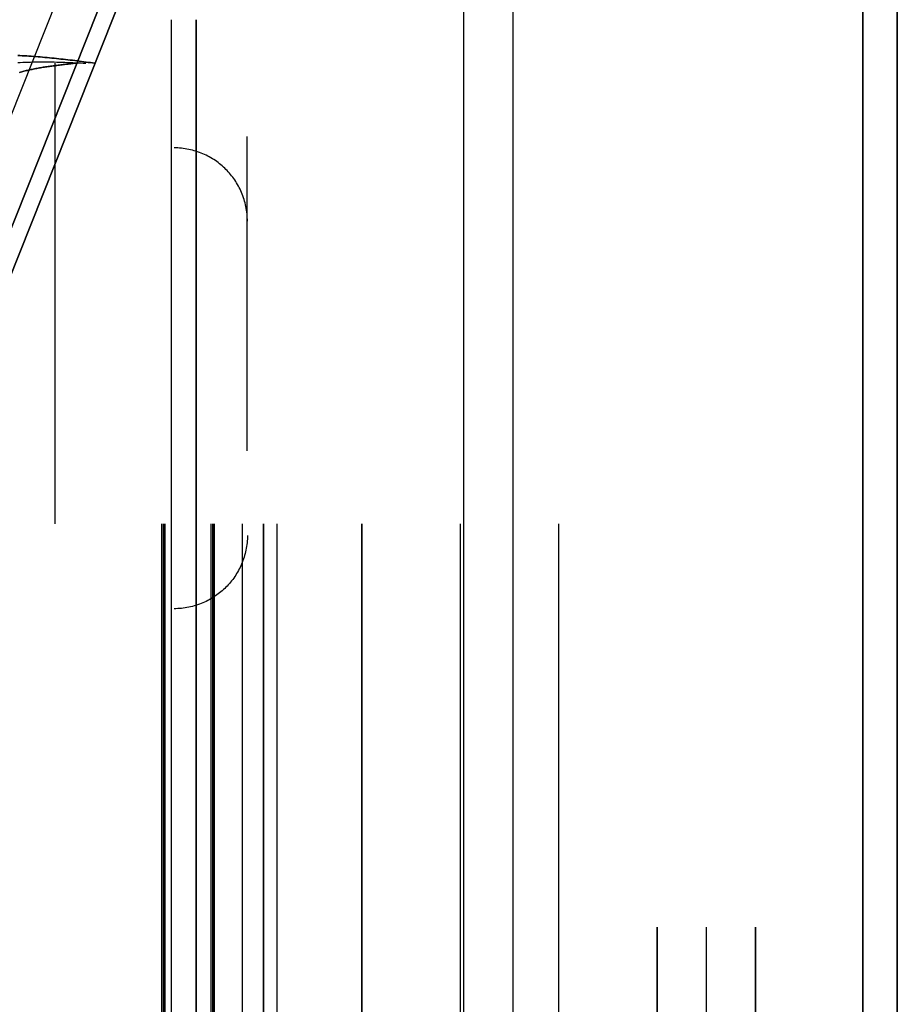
# Model space of a CAD drawing. Header units: millimetres. Extents: x -1030 to 192, y -442 to 180.
# Tile 70 of 256: x -941 to -918, y -304 to -278. Entities that reach past the tile are written whole.
import ezdxf

# ---------------------------------------------------------------- set-up
doc = ezdxf.new("R2010")
doc.units = ezdxf.units.MM
doc.header["$MEASUREMENT"] = 0
doc.layers.add('OVIDIO 120x60x72h', color=7, linetype='Continuous')

msp = doc.modelspace()

# ---------------------------------------------------------------- linework, layer by layer
at = {"layer": 'OVIDIO 120x60x72h'}
for points in [[(-929.352, -339.904), (-929.352, -131.005)], [(-928.01, -339.904), (-928.01, -131.005)], [(-918.474, -131.005), (-918.474, -329.338)], [(-918.474, -329.338), (-918.474, -131.005)], [(-917.535, -131.005), (-917.535, -327.933)], [(-917.535, -327.933), (-917.535, -131.005)], [(-917.535, -131.005), (-917.535, -327.933)], [(-917.535, -327.933), (-917.535, -131.005)], [(-937.322, -340.832), (-937.322, -277.583)], [(-936.652, -340.832), (-936.652, -277.583)], [(-936.652, -277.583), (-936.652, -340.832)], [(-940.498, -291.332), (-940.498, -278.765)], [(-937.591, -326.332), (-937.591, -291.332)], [(-937.546, -291.332), (-937.546, -326.332)], [(-937.501, -291.332), (-937.501, -326.332)], [(-937.501, -326.332), (-937.501, -291.332)], [(-936.249, -291.332), (-936.249, -326.332)], [(-936.204, -291.332), (-936.204, -326.332)], [(-936.16, -326.332), (-936.16, -291.332)], [(-936.16, -291.332), (-936.16, -326.332)], [(-935.396, -291.332), (-935.396, -326.332)], [(-934.818, -291.332), (-934.818, -326.332)], [(-934.818, -326.332), (-934.818, -291.332)], [(-934.447, -291.332), (-934.447, -326.332)], [(-932.135, -326.332), (-932.135, -291.332)], [(-932.135, -291.332), (-932.135, -326.332)], [(-929.451, -291.332), (-929.451, -305.542)], [(-926.768, -291.332), (-926.768, -305.542)], [(-924.085, -302.332), (-924.085, -315.332)], [(-924.085, -315.332), (-924.085, -302.332)], [(-922.743, -302.332), (-922.743, -315.332)], [(-921.402, -315.332), (-921.402, -302.332)], [(-921.402, -302.332), (-921.402, -315.332)]]:
    msp.add_lwpolyline(points, dxfattribs=at)
at = {"layer": 'OVIDIO 120x60x72h', "extrusion": (1, 0, 0)}
for points in [[(-329.338, 754.169), (-131.005, 754.169)], [(-131.005, 754.169), (-329.338, 754.169)], [(-277.583, 717.814), (-340.832, 717.814)], [(-340.832, 717.814), (-277.583, 717.814)], [(-291.332, 716.607), (-278.765, 716.607)], [(-278.765, 719.29), (-291.332, 719.29)]]:
    msp.add_lwpolyline(points, dxfattribs=at)
at = {"layer": 'OVIDIO 120x60x72h', "extrusion": (-0.045678, -0.114881, 0.992329)}
for points in [[(-770.401, -619.938), (-770.401, -513.082)], [(-770.401, -513.082), (-770.401, -619.938)], [(-769.945, -513.082), (-769.945, -619.938)], [(-769.945, -619.938), (-769.945, -513.082)], [(-771.545, -622.651), (-771.545, -513.735)]]:
    msp.add_lwpolyline(points, dxfattribs=at)
at = {"layer": 'OVIDIO 120x60x72h', "extrusion": (0, 1, 0)}
for points in [[(941.168, 716.607), (939.827, 719.29)], [(939.827, 719.29), (941.168, 716.607)], [(937.591, 714.818), (941.168, 716.607)], [(941.168, 716.607), (939.827, 719.29)], [(939.827, 719.29), (941.168, 716.607)], [(940.498, 717.949), (936.83, 716.115)], [(939.827, 719.29), (936.249, 717.501)], [(939.335, 715.69), (937.993, 718.373)], [(937.501, 714.773), (937.591, 714.818)], [(937.591, 714.818), (937.501, 714.773)], [(936.16, 717.457), (937.501, 714.773)], [(932.135, 716.562), (932.175, 716.483), (932.218, 716.404), (932.263, 716.326), (932.31, 716.248), (932.359, 716.17), (932.41, 716.093), (932.464, 716.017), (932.52, 715.941), (932.578, 715.866), (932.638, 715.792), (932.7, 715.719), (932.765, 715.647), (932.832, 715.576), (932.9, 715.506), (932.971, 715.438), (933.044, 715.371), (933.119, 715.305), (933.196, 715.241), (933.275, 715.179), (933.356, 715.119), (933.439, 715.06), (933.523, 715.003), (933.609, 714.949), (933.697, 714.896), (933.786, 714.845), (933.877, 714.797), (933.969, 714.751), (934.062, 714.707), (934.157, 714.666), (934.253, 714.627), (934.35, 714.59), (934.447, 714.556), (934.546, 714.525), (934.645, 714.496), (934.746, 714.47), (934.846, 714.446), (934.947, 714.425), (935.049, 714.406), (935.15, 714.391), (935.252, 714.378), (935.354, 714.367), (935.455, 714.359), (935.557, 714.354), (935.658, 714.351), (935.759, 714.351), (935.86, 714.354), (935.959, 714.359), (936.059, 714.366), (936.157, 714.376), (936.255, 714.388), (936.352, 714.402), (936.448, 714.419), (936.543, 714.438), (936.636, 714.459), (936.729, 714.482), (936.82, 714.508), (936.91, 714.535), (936.999, 714.564), (937.087, 714.594), (937.172, 714.627), (937.257, 714.661), (937.34, 714.697), (937.421, 714.734), (937.501, 714.773)], [(937.501, 714.773), (936.16, 717.457)], [(937.501, 714.773), (937.421, 714.734), (937.34, 714.697), (937.257, 714.661), (937.172, 714.627), (937.087, 714.594), (936.999, 714.564), (936.91, 714.535), (936.82, 714.508), (936.729, 714.482), (936.636, 714.459), (936.543, 714.438), (936.448, 714.419), (936.352, 714.402), (936.255, 714.388), (936.157, 714.376), (936.059, 714.366), (935.959, 714.359), (935.86, 714.354), (935.759, 714.351), (935.658, 714.351), (935.557, 714.354), (935.455, 714.359), (935.354, 714.367), (935.252, 714.378), (935.15, 714.391), (935.049, 714.406), (934.947, 714.425), (934.846, 714.446), (934.746, 714.47), (934.645, 714.496), (934.546, 714.525), (934.447, 714.556), (934.35, 714.59), (934.253, 714.627), (934.157, 714.666), (934.062, 714.707), (933.969, 714.751), (933.877, 714.797), (933.786, 714.845), (933.697, 714.896), (933.609, 714.949), (933.523, 715.003), (933.439, 715.06), (933.356, 715.119), (933.275, 715.179), (933.196, 715.241), (933.119, 715.305), (933.044, 715.371), (932.971, 715.438), (932.9, 715.506), (932.832, 715.576), (932.765, 715.647), (932.7, 715.719), (932.638, 715.792), (932.578, 715.866), (932.52, 715.941), (932.464, 716.017), (932.41, 716.093), (932.359, 716.17), (932.31, 716.248), (932.263, 716.326), (932.218, 716.404), (932.175, 716.483), (932.135, 716.562)], [(936.607, 716.562), (933.508, 715.013)], [(936.249, 717.501), (936.16, 717.457)], [(936.16, 717.457), (936.249, 717.501)], [(934.818, 717.904), (934.828, 717.884), (934.839, 717.864), (934.85, 717.845), (934.862, 717.825), (934.874, 717.806), (934.887, 717.787), (934.9, 717.767), (934.914, 717.749), (934.929, 717.73), (934.944, 717.711), (934.959, 717.693), (934.976, 717.675), (934.992, 717.657), (935.009, 717.64), (935.027, 717.623), (935.045, 717.606), (935.064, 717.59), (935.083, 717.574), (935.103, 717.558), (935.123, 717.543), (935.144, 717.528), (935.165, 717.514), (935.187, 717.5), (935.208, 717.487), (935.231, 717.475), (935.253, 717.463), (935.276, 717.451), (935.3, 717.44), (935.324, 717.43), (935.347, 717.42), (935.372, 717.411), (935.396, 717.402), (935.421, 717.394), (935.446, 717.387), (935.471, 717.381), (935.496, 717.375), (935.521, 717.369), (935.546, 717.365), (935.572, 717.361), (935.597, 717.358), (935.623, 717.355), (935.648, 717.353), (935.673, 717.352), (935.699, 717.351), (935.724, 717.351), (935.749, 717.352), (935.774, 717.353), (935.799, 717.355), (935.824, 717.357), (935.848, 717.36), (935.872, 717.364), (935.896, 717.368), (935.92, 717.373), (935.943, 717.378), (935.967, 717.384), (935.989, 717.39), (936.012, 717.397), (936.034, 717.404), (936.056, 717.412), (936.077, 717.42), (936.099, 717.429), (936.119, 717.438), (936.14, 717.447), (936.16, 717.457)], [(936.16, 717.457), (936.14, 717.447), (936.119, 717.438), (936.099, 717.429), (936.077, 717.42), (936.056, 717.412), (936.034, 717.404), (936.012, 717.397), (935.989, 717.39), (935.967, 717.384), (935.943, 717.378), (935.92, 717.373), (935.896, 717.368), (935.872, 717.364), (935.848, 717.36), (935.824, 717.357), (935.799, 717.355), (935.774, 717.353), (935.749, 717.352), (935.724, 717.351), (935.699, 717.351), (935.673, 717.352), (935.648, 717.353), (935.623, 717.355), (935.597, 717.358), (935.572, 717.361), (935.546, 717.365), (935.521, 717.369), (935.496, 717.375), (935.471, 717.381), (935.446, 717.387), (935.421, 717.394), (935.396, 717.402), (935.372, 717.411), (935.347, 717.42), (935.324, 717.43), (935.3, 717.44), (935.276, 717.451), (935.253, 717.463), (935.231, 717.475), (935.208, 717.487), (935.187, 717.5), (935.165, 717.514), (935.144, 717.528), (935.123, 717.543), (935.103, 717.558), (935.083, 717.574), (935.064, 717.59), (935.045, 717.606), (935.027, 717.623), (935.009, 717.64), (934.992, 717.657), (934.976, 717.675), (934.959, 717.693), (934.944, 717.711), (934.929, 717.73), (934.914, 717.749), (934.9, 717.767), (934.887, 717.787), (934.874, 717.806), (934.862, 717.825), (934.85, 717.845), (934.839, 717.864), (934.828, 717.884), (934.818, 717.904)], [(935.473, 714.358), (933.923, 717.457)], [(932.135, 716.562), (934.818, 717.904)], [(934.818, 717.904), (929.004, 729.531)], [(929.004, 729.531), (934.818, 717.904)], [(934.818, 717.904), (932.135, 716.562)], [(933.476, 717.233), (927.663, 728.861)], [(926.321, 728.19), (932.135, 716.562)], [(932.135, 716.562), (926.321, 728.19)], [(929.228, 722.376), (931.911, 723.718)], [(926.321, 728.19), (929.004, 729.531)], [(929.004, 729.531), (926.321, 728.19)], [(922.842, 735.147), (925.526, 736.488)]]:
    msp.add_lwpolyline(points, dxfattribs=at)
at = {"layer": 'OVIDIO 120x60x72h', "extrusion": (-0.001021, 0.999999, -0.000352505)}
for points in [[(940.188, 716.37), (937.548, 717.281)], [(937.548, 717.281), (940.188, 716.37)], [(939.943, 715.661), (937.548, 716.488)], [(937.548, 715.695), (939.699, 714.952)], [(939.699, 714.952), (937.548, 715.695)], [(937.561, 717.318), (938.968, 716.832)], [(938.968, 716.832), (937.561, 717.318)], [(937.561, 716.524), (938.723, 716.123)], [(938.478, 715.414), (937.561, 715.731)], [(937.561, 715.731), (938.478, 715.414)]]:
    msp.add_lwpolyline(points, dxfattribs=at)
at = {"layer": 'OVIDIO 120x60x72h', "extrusion": (0.000995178, 0.999995, -0.002882)}
for points in [[(939.137, 714.241), (939.626, 715.659)], [(939.626, 715.659), (939.137, 714.241)], [(937.817, 714.697), (938.306, 716.115)], [(938.38, 716.089), (937.891, 714.671)], [(937.891, 714.671), (938.38, 716.089)], [(937.187, 714.914), (937.677, 716.332)], [(939.717, 715.628), (939.227, 714.21)], [(939.779, 714.019), (940.269, 715.437)], [(940.269, 715.437), (939.779, 714.019)]]:
    msp.add_lwpolyline(points, dxfattribs=at)
at = {"layer": 'OVIDIO 120x60x72h', "extrusion": (1, 5.03618e-08, 1.557e-05)}
for points in [[(-278.762, 717.394), (-278.767, 715.807)], [(-278.767, 715.807), (-278.762, 717.394)], [(-279.351, 716.297), (-279.346, 717.884)], [(-280.765, 716.504), (-280.76, 718.091)], [(-280.76, 718.091), (-280.765, 716.504)], [(-289.335, 716.532), (-289.33, 718.119)], [(-289.33, 718.119), (-289.335, 716.532)], [(-290.744, 717.921), (-290.75, 716.334)]]:
    msp.add_lwpolyline(points, dxfattribs=at)
at = {"layer": 'OVIDIO 120x60x72h', "extrusion": (-0.326394, 0.003049, 0.945229)}
for points in [[(287.505, -649.271), (287.505, -649.224), (287.506, -649.177), (287.508, -649.129), (287.511, -649.081), (287.515, -649.032), (287.52, -648.984), (287.527, -648.935), (287.534, -648.886), (287.543, -648.836), (287.553, -648.787), (287.564, -648.738), (287.576, -648.688), (287.59, -648.639), (287.604, -648.589), (287.62, -648.54), (287.637, -648.491), (287.656, -648.442), (287.676, -648.393), (287.696, -648.345), (287.719, -648.297), (287.742, -648.249), (287.766, -648.202), (287.792, -648.156), (287.819, -648.11), (287.847, -648.065), (287.877, -648.02), (287.907, -647.976), (287.939, -647.933), (287.971, -647.891), (288.005, -647.849), (288.04, -647.809), (288.076, -647.769), (288.112, -647.73), (288.15, -647.693), (288.189, -647.656), (288.228, -647.621), (288.268, -647.587), (288.309, -647.554), (288.35, -647.522), (288.393, -647.491), (288.436, -647.462), (288.479, -647.433), (288.523, -647.406), (288.567, -647.381), (288.612, -647.356), (288.658, -647.333), (288.703, -647.312), (288.749, -647.291), (288.795, -647.272), (288.841, -647.254), (288.888, -647.238), (288.934, -647.222), (288.981, -647.209), (289.027, -647.196), (289.074, -647.184), (289.12, -647.174), (289.166, -647.165), (289.213, -647.158), (289.258, -647.151), (289.304, -647.146), (289.349, -647.141), (289.395, -647.138), (289.439, -647.136), (289.484, -647.135)], [(289.484, -647.135), (289.439, -647.136), (289.395, -647.138), (289.349, -647.141), (289.304, -647.146), (289.258, -647.151), (289.213, -647.158), (289.166, -647.165), (289.12, -647.174), (289.074, -647.184), (289.027, -647.196), (288.981, -647.209), (288.934, -647.222), (288.888, -647.238), (288.841, -647.254), (288.795, -647.272), (288.749, -647.291), (288.703, -647.312), (288.658, -647.333), (288.612, -647.356), (288.567, -647.381), (288.523, -647.406), (288.479, -647.433), (288.436, -647.462), (288.393, -647.491), (288.35, -647.522), (288.309, -647.554), (288.268, -647.587), (288.228, -647.621), (288.189, -647.656), (288.15, -647.693), (288.112, -647.73), (288.076, -647.769), (288.04, -647.809), (288.005, -647.849), (287.971, -647.891), (287.939, -647.933), (287.907, -647.976), (287.877, -648.02), (287.847, -648.065), (287.819, -648.11), (287.792, -648.156), (287.766, -648.202), (287.742, -648.249), (287.719, -648.297), (287.696, -648.345), (287.676, -648.393), (287.656, -648.442), (287.637, -648.491), (287.62, -648.54), (287.604, -648.589), (287.59, -648.639), (287.576, -648.688), (287.564, -648.738), (287.553, -648.787), (287.543, -648.836), (287.534, -648.886), (287.527, -648.935), (287.52, -648.984), (287.515, -649.032), (287.511, -649.081), (287.508, -649.129), (287.506, -649.177), (287.505, -649.224), (287.505, -649.271)], [(289.489, -647.653), (289.444, -647.654), (289.4, -647.656), (289.355, -647.659), (289.309, -647.664), (289.264, -647.669), (289.218, -647.676), (289.172, -647.683), (289.125, -647.692), (289.079, -647.702), (289.032, -647.714), (288.986, -647.726), (288.939, -647.74), (288.893, -647.756), (288.846, -647.772), (288.8, -647.79), (288.754, -647.809), (288.708, -647.83), (288.663, -647.851), (288.617, -647.874), (288.573, -647.899), (288.528, -647.924), (288.484, -647.951), (288.441, -647.98), (288.398, -648.009), (288.356, -648.04), (288.314, -648.072), (288.273, -648.105), (288.233, -648.139), (288.194, -648.174), (288.155, -648.211), (288.118, -648.248), (288.081, -648.287), (288.045, -648.327), (288.01, -648.367), (287.977, -648.409), (287.944, -648.451), (287.912, -648.494), (287.882, -648.538), (287.853, -648.583), (287.824, -648.628), (287.797, -648.674), (287.772, -648.72), (287.747, -648.767), (287.724, -648.815), (287.702, -648.863), (287.681, -648.911), (287.661, -648.96), (287.643, -649.009), (287.625, -649.058), (287.609, -649.107), (287.595, -649.156), (287.581, -649.206), (287.569, -649.255), (287.558, -649.305), (287.548, -649.354), (287.539, -649.404), (287.532, -649.453), (287.526, -649.502), (287.52, -649.55), (287.516, -649.599), (287.513, -649.647), (287.511, -649.695), (287.51, -649.742), (287.51, -649.789)], [(287.51, -649.789), (287.51, -649.742), (287.511, -649.695), (287.513, -649.647), (287.516, -649.599), (287.52, -649.55), (287.526, -649.502), (287.532, -649.453), (287.539, -649.404), (287.548, -649.354), (287.558, -649.305), (287.569, -649.255), (287.581, -649.206), (287.595, -649.156), (287.609, -649.107), (287.625, -649.058), (287.643, -649.009), (287.661, -648.96), (287.681, -648.911), (287.702, -648.863), (287.724, -648.815), (287.747, -648.767), (287.772, -648.72), (287.797, -648.674), (287.824, -648.628), (287.853, -648.583), (287.882, -648.538), (287.912, -648.494), (287.944, -648.451), (287.977, -648.409), (288.01, -648.367), (288.045, -648.327), (288.081, -648.287), (288.118, -648.248), (288.155, -648.211), (288.194, -648.174), (288.233, -648.139), (288.273, -648.105), (288.314, -648.072), (288.356, -648.04), (288.398, -648.009), (288.441, -647.98), (288.484, -647.951), (288.528, -647.924), (288.573, -647.899), (288.617, -647.874), (288.663, -647.851), (288.708, -647.83), (288.754, -647.809), (288.8, -647.79), (288.846, -647.772), (288.893, -647.756), (288.939, -647.74), (288.986, -647.726), (289.032, -647.714), (289.079, -647.702), (289.125, -647.692), (289.172, -647.683), (289.218, -647.676), (289.264, -647.669), (289.309, -647.664), (289.355, -647.659), (289.4, -647.656), (289.444, -647.654), (289.489, -647.653)], [(298.053, -647.05), (298.098, -647.051), (298.142, -647.052), (298.188, -647.054), (298.233, -647.057), (298.279, -647.062), (298.325, -647.067), (298.371, -647.074), (298.418, -647.082), (298.464, -647.091), (298.511, -647.102), (298.558, -647.114), (298.604, -647.127), (298.651, -647.141), (298.698, -647.157), (298.744, -647.173), (298.791, -647.192), (298.837, -647.211), (298.883, -647.232), (298.929, -647.254), (298.974, -647.278), (299.019, -647.302), (299.064, -647.329), (299.108, -647.356), (299.151, -647.384), (299.194, -647.414), (299.236, -647.445), (299.278, -647.478), (299.318, -647.511), (299.359, -647.546), (299.398, -647.581), (299.436, -647.618), (299.474, -647.656), (299.51, -647.695), (299.546, -647.735), (299.58, -647.776), (299.614, -647.817), (299.646, -647.86), (299.677, -647.903), (299.708, -647.947), (299.737, -647.992), (299.765, -648.037), (299.791, -648.083), (299.817, -648.13), (299.841, -648.177), (299.864, -648.224), (299.886, -648.272), (299.907, -648.32), (299.926, -648.369), (299.944, -648.418), (299.961, -648.467), (299.977, -648.516), (299.991, -648.565), (300.004, -648.614), (300.016, -648.663), (300.027, -648.713), (300.037, -648.762), (300.045, -648.811), (300.053, -648.859), (300.059, -648.908), (300.064, -648.956), (300.068, -649.004), (300.071, -649.052), (300.073, -649.099), (300.074, -649.146)], [(300.074, -649.146), (300.073, -649.099), (300.071, -649.052), (300.068, -649.004), (300.064, -648.956), (300.059, -648.908), (300.053, -648.859), (300.045, -648.811), (300.037, -648.762), (300.027, -648.713), (300.016, -648.663), (300.004, -648.614), (299.991, -648.565), (299.977, -648.516), (299.961, -648.467), (299.944, -648.418), (299.926, -648.369), (299.907, -648.32), (299.886, -648.272), (299.864, -648.224), (299.841, -648.177), (299.817, -648.13), (299.791, -648.083), (299.765, -648.037), (299.737, -647.992), (299.708, -647.947), (299.677, -647.903), (299.646, -647.86), (299.614, -647.817), (299.58, -647.776), (299.546, -647.735), (299.51, -647.695), (299.474, -647.656), (299.436, -647.618), (299.398, -647.581), (299.359, -647.546), (299.318, -647.511), (299.278, -647.478), (299.236, -647.445), (299.194, -647.414), (299.151, -647.384), (299.108, -647.356), (299.064, -647.329), (299.019, -647.302), (298.974, -647.278), (298.929, -647.254), (298.883, -647.232), (298.837, -647.211), (298.791, -647.192), (298.744, -647.173), (298.698, -647.157), (298.651, -647.141), (298.604, -647.127), (298.558, -647.114), (298.511, -647.102), (298.464, -647.091), (298.418, -647.082), (298.371, -647.074), (298.325, -647.067), (298.279, -647.062), (298.233, -647.057), (298.188, -647.054), (298.142, -647.052), (298.098, -647.051), (298.053, -647.05)], [(300.079, -649.664), (300.078, -649.617), (300.076, -649.57), (300.073, -649.522), (300.069, -649.474), (300.064, -649.426), (300.058, -649.377), (300.051, -649.329), (300.042, -649.28), (300.032, -649.231), (300.022, -649.181), (300.01, -649.132), (299.996, -649.083), (299.982, -649.034), (299.966, -648.985), (299.949, -648.936), (299.931, -648.887), (299.912, -648.838), (299.891, -648.79), (299.869, -648.742), (299.846, -648.695), (299.822, -648.648), (299.796, -648.601), (299.77, -648.555), (299.742, -648.51), (299.713, -648.465), (299.683, -648.421), (299.651, -648.378), (299.619, -648.335), (299.585, -648.294), (299.551, -648.253), (299.515, -648.213), (299.479, -648.174), (299.441, -648.136), (299.403, -648.099), (299.364, -648.064), (299.324, -648.029), (299.283, -647.996), (299.241, -647.963), (299.199, -647.932), (299.156, -647.902), (299.113, -647.874), (299.069, -647.846), (299.024, -647.82), (298.979, -647.796), (298.934, -647.772), (298.888, -647.75), (298.842, -647.729), (298.796, -647.71), (298.75, -647.691), (298.703, -647.674), (298.656, -647.659), (298.61, -647.645), (298.563, -647.632), (298.516, -647.62), (298.469, -647.609), (298.423, -647.6), (298.376, -647.592), (298.33, -647.585), (298.284, -647.58), (298.238, -647.575), (298.193, -647.572), (298.148, -647.57), (298.103, -647.568), (298.058, -647.568)], [(298.058, -647.568), (298.103, -647.568), (298.148, -647.57), (298.193, -647.572), (298.238, -647.575), (298.284, -647.58), (298.33, -647.585), (298.376, -647.592), (298.423, -647.6), (298.469, -647.609), (298.516, -647.62), (298.563, -647.632), (298.61, -647.645), (298.656, -647.659), (298.703, -647.674), (298.75, -647.691), (298.796, -647.71), (298.842, -647.729), (298.888, -647.75), (298.934, -647.772), (298.979, -647.796), (299.024, -647.82), (299.069, -647.846), (299.113, -647.874), (299.156, -647.902), (299.199, -647.932), (299.241, -647.963), (299.283, -647.996), (299.324, -648.029), (299.364, -648.064), (299.403, -648.099), (299.441, -648.136), (299.479, -648.174), (299.515, -648.213), (299.551, -648.253), (299.585, -648.294), (299.619, -648.335), (299.651, -648.378), (299.683, -648.421), (299.713, -648.465), (299.742, -648.51), (299.77, -648.555), (299.796, -648.601), (299.822, -648.648), (299.846, -648.695), (299.869, -648.742), (299.891, -648.79), (299.912, -648.838), (299.931, -648.887), (299.949, -648.936), (299.966, -648.985), (299.982, -649.034), (299.996, -649.083), (300.01, -649.132), (300.022, -649.181), (300.032, -649.231), (300.042, -649.28), (300.051, -649.329), (300.058, -649.377), (300.064, -649.426), (300.069, -649.474), (300.073, -649.522), (300.076, -649.57), (300.078, -649.617), (300.079, -649.664)], [(300.089, -650.635), (300.09, -650.679), (300.092, -650.724), (300.095, -650.769), (300.099, -650.814), (300.104, -650.86), (300.11, -650.906), (300.117, -650.952), (300.126, -650.998), (300.136, -651.045), (300.146, -651.091), (300.158, -651.138), (300.172, -651.184), (300.186, -651.231), (300.202, -651.277), (300.218, -651.323), (300.237, -651.369), (300.256, -651.415), (300.277, -651.461), (300.298, -651.506), (300.321, -651.551), (300.346, -651.595), (300.371, -651.639), (300.398, -651.683), (300.426, -651.726), (300.455, -651.768), (300.485, -651.81), (300.516, -651.851), (300.549, -651.891), (300.582, -651.93), (300.617, -651.969), (300.652, -652.006), (300.689, -652.043), (300.726, -652.079), (300.764, -652.113), (300.804, -652.147), (300.844, -652.18), (300.884, -652.212), (300.926, -652.242), (300.968, -652.271), (301.011, -652.3), (301.054, -652.327), (301.098, -652.352), (301.143, -652.377), (301.188, -652.4), (301.233, -652.423), (301.279, -652.443), (301.325, -652.463), (301.371, -652.482), (301.417, -652.499), (301.464, -652.515), (301.511, -652.529), (301.558, -652.543), (301.604, -652.555), (301.651, -652.566), (301.698, -652.576), (301.744, -652.585), (301.791, -652.592), (301.837, -652.599), (301.883, -652.604), (301.929, -652.608), (301.974, -652.612), (302.019, -652.614), (302.064, -652.615), (302.109, -652.615)], [(302.109, -652.615), (302.064, -652.615), (302.019, -652.614), (301.974, -652.612), (301.929, -652.608), (301.883, -652.604), (301.837, -652.599), (301.791, -652.592), (301.744, -652.585), (301.698, -652.576), (301.651, -652.566), (301.604, -652.555), (301.558, -652.543), (301.511, -652.529), (301.464, -652.515), (301.417, -652.499), (301.371, -652.482), (301.325, -652.463), (301.279, -652.443), (301.233, -652.423), (301.188, -652.4), (301.143, -652.377), (301.098, -652.352), (301.054, -652.327), (301.011, -652.3), (300.968, -652.271), (300.926, -652.242), (300.884, -652.212), (300.844, -652.18), (300.804, -652.147), (300.764, -652.113), (300.726, -652.079), (300.689, -652.043), (300.652, -652.006), (300.617, -651.969), (300.582, -651.93), (300.549, -651.891), (300.516, -651.851), (300.485, -651.81), (300.455, -651.768), (300.426, -651.726), (300.398, -651.683), (300.371, -651.639), (300.346, -651.595), (300.321, -651.551), (300.298, -651.506), (300.277, -651.461), (300.256, -651.415), (300.237, -651.369), (300.218, -651.323), (300.202, -651.277), (300.186, -651.231), (300.172, -651.184), (300.158, -651.138), (300.146, -651.091), (300.136, -651.045), (300.126, -650.998), (300.117, -650.952), (300.11, -650.906), (300.104, -650.86), (300.099, -650.814), (300.095, -650.769), (300.092, -650.724), (300.09, -650.679), (300.089, -650.635)], [(302.109, -652.615), (302.058, -652.615), (302.008, -652.613), (301.958, -652.611), (301.908, -652.607), (301.858, -652.601), (301.808, -652.595), (301.758, -652.587), (301.708, -652.578), (301.659, -652.568), (301.61, -652.557), (301.561, -652.544), (301.513, -652.53), (301.465, -652.515), (301.418, -652.499), (301.371, -652.482), (301.325, -652.463), (301.279, -652.444), (301.234, -652.423), (301.19, -652.402), (301.146, -652.379), (301.104, -652.355), (301.062, -652.331), (301.02, -652.305), (300.98, -652.279), (300.94, -652.252), (300.902, -652.224), (300.864, -652.196), (300.827, -652.166), (300.791, -652.136), (300.756, -652.106), (300.722, -652.075), (300.689, -652.043), (300.656, -652.01), (300.624, -651.977), (300.593, -651.943), (300.562, -651.907), (300.532, -651.871), (300.503, -651.834), (300.475, -651.796), (300.447, -651.756), (300.42, -651.717), (300.393, -651.676), (300.368, -651.634), (300.344, -651.592), (300.32, -651.549), (300.298, -651.505), (300.276, -651.46), (300.256, -651.415), (300.237, -651.369), (300.218, -651.323), (300.201, -651.276), (300.185, -651.228), (300.17, -651.18), (300.157, -651.132), (300.144, -651.083), (300.133, -651.034), (300.123, -650.985), (300.115, -650.935), (300.107, -650.885), (300.101, -650.835), (300.096, -650.785), (300.092, -650.735), (300.09, -650.685), (300.089, -650.635)], [(302.109, -652.615), (302.064, -652.615), (302.019, -652.614), (301.974, -652.612), (301.929, -652.608), (301.883, -652.604), (301.837, -652.599), (301.791, -652.592), (301.744, -652.585), (301.698, -652.576), (301.651, -652.566), (301.604, -652.555), (301.558, -652.543), (301.511, -652.529), (301.464, -652.515), (301.417, -652.499), (301.371, -652.482), (301.325, -652.463), (301.279, -652.443), (301.233, -652.423), (301.188, -652.4), (301.143, -652.377), (301.098, -652.352), (301.054, -652.327), (301.011, -652.3), (300.968, -652.271), (300.926, -652.242), (300.884, -652.212), (300.844, -652.18), (300.804, -652.147), (300.764, -652.113), (300.726, -652.079), (300.689, -652.043), (300.652, -652.006), (300.617, -651.969), (300.582, -651.93), (300.549, -651.891), (300.516, -651.851), (300.485, -651.81), (300.455, -651.768), (300.426, -651.726), (300.398, -651.683), (300.371, -651.639), (300.346, -651.595), (300.321, -651.551), (300.298, -651.506), (300.277, -651.461), (300.256, -651.415), (300.237, -651.369), (300.218, -651.323), (300.202, -651.277), (300.186, -651.231), (300.172, -651.184), (300.158, -651.138), (300.146, -651.091), (300.136, -651.045), (300.126, -650.998), (300.117, -650.952), (300.11, -650.906), (300.104, -650.86), (300.099, -650.814), (300.095, -650.769), (300.092, -650.724), (300.09, -650.679), (300.089, -650.635)], [(300.089, -650.635), (300.09, -650.679), (300.092, -650.724), (300.095, -650.769), (300.099, -650.814), (300.104, -650.86), (300.11, -650.906), (300.117, -650.952), (300.126, -650.998), (300.136, -651.045), (300.146, -651.091), (300.158, -651.138), (300.172, -651.184), (300.186, -651.231), (300.202, -651.277), (300.218, -651.323), (300.237, -651.369), (300.256, -651.415), (300.277, -651.461), (300.298, -651.506), (300.321, -651.551), (300.346, -651.595), (300.371, -651.639), (300.398, -651.683), (300.426, -651.726), (300.455, -651.768), (300.485, -651.81), (300.516, -651.851), (300.549, -651.891), (300.582, -651.93), (300.617, -651.969), (300.652, -652.006), (300.689, -652.043), (300.726, -652.079), (300.764, -652.113), (300.804, -652.147), (300.844, -652.18), (300.884, -652.212), (300.926, -652.242), (300.968, -652.271), (301.011, -652.3), (301.054, -652.327), (301.098, -652.352), (301.143, -652.377), (301.188, -652.4), (301.233, -652.423), (301.279, -652.443), (301.325, -652.463), (301.371, -652.482), (301.417, -652.499), (301.464, -652.515), (301.511, -652.529), (301.558, -652.543), (301.604, -652.555), (301.651, -652.566), (301.698, -652.576), (301.744, -652.585), (301.791, -652.592), (301.837, -652.599), (301.883, -652.604), (301.929, -652.608), (301.974, -652.612), (302.019, -652.614), (302.064, -652.615), (302.109, -652.615)]]:
    msp.add_lwpolyline(points, dxfattribs=at)
at = {"layer": 'OVIDIO 120x60x72h', "extrusion": (-1.55701e-05, 0.003235, 0.999995)}
for points in [[(-935.253, -283.081), (-935.254, -283.031), (-935.256, -282.981), (-935.259, -282.93), (-935.263, -282.88), (-935.269, -282.83), (-935.276, -282.78), (-935.284, -282.731), (-935.293, -282.681), (-935.304, -282.632), (-935.316, -282.583), (-935.329, -282.534), (-935.344, -282.486), (-935.359, -282.439), (-935.376, -282.391), (-935.394, -282.345), (-935.412, -282.299), (-935.432, -282.253), (-935.453, -282.209), (-935.475, -282.164), (-935.498, -282.121), (-935.522, -282.078), (-935.547, -282.037), (-935.573, -281.996), (-935.6, -281.955), (-935.627, -281.916), (-935.655, -281.878), (-935.684, -281.84), (-935.714, -281.804), (-935.744, -281.768), (-935.775, -281.733), (-935.807, -281.699), (-935.839, -281.667), (-935.872, -281.635), (-935.906, -281.603), (-935.94, -281.572), (-935.976, -281.542), (-936.013, -281.512), (-936.05, -281.483), (-936.089, -281.455), (-936.128, -281.427), (-936.168, -281.401), (-936.209, -281.375), (-936.251, -281.35), (-936.293, -281.326), (-936.337, -281.303), (-936.381, -281.281), (-936.426, -281.26), (-936.471, -281.24), (-936.517, -281.221), (-936.564, -281.203), (-936.611, -281.187), (-936.659, -281.171), (-936.707, -281.157), (-936.755, -281.144), (-936.804, -281.132), (-936.853, -281.121), (-936.903, -281.112), (-936.953, -281.104), (-937.003, -281.097), (-937.053, -281.091), (-937.103, -281.087), (-937.153, -281.083), (-937.203, -281.081), (-937.253, -281.081)], [(-935.253, -291.651), (-935.254, -291.701), (-935.255, -291.751), (-935.259, -291.801), (-935.263, -291.851), (-935.269, -291.901), (-935.276, -291.951), (-935.284, -292.001), (-935.293, -292.051), (-935.304, -292.1), (-935.316, -292.149), (-935.329, -292.197), (-935.343, -292.245), (-935.359, -292.293), (-935.375, -292.34), (-935.393, -292.387), (-935.412, -292.433), (-935.432, -292.478), (-935.453, -292.523), (-935.475, -292.567), (-935.498, -292.611), (-935.522, -292.653), (-935.547, -292.695), (-935.573, -292.736), (-935.6, -292.776), (-935.627, -292.815), (-935.655, -292.854), (-935.684, -292.891), (-935.714, -292.928), (-935.744, -292.964), (-935.775, -292.998), (-935.807, -293.032), (-935.839, -293.065), (-935.871, -293.097), (-935.905, -293.129), (-935.94, -293.16), (-935.976, -293.19), (-936.012, -293.22), (-936.05, -293.249), (-936.088, -293.277), (-936.128, -293.304), (-936.168, -293.331), (-936.209, -293.357), (-936.251, -293.382), (-936.293, -293.406), (-936.336, -293.429), (-936.381, -293.451), (-936.425, -293.472), (-936.471, -293.492), (-936.517, -293.51), (-936.563, -293.528), (-936.611, -293.545), (-936.658, -293.56), (-936.706, -293.575), (-936.755, -293.588), (-936.804, -293.6), (-936.853, -293.61), (-936.903, -293.62), (-936.952, -293.628), (-937.002, -293.635), (-937.052, -293.641), (-937.102, -293.645), (-937.153, -293.648), (-937.203, -293.65), (-937.253, -293.651)]]:
    msp.add_lwpolyline(points, dxfattribs=at)
at = {"layer": 'OVIDIO 120x60x72h', "extrusion": (1, 2.56846e-05, -8.30777e-08)}
for points in [[(-280.736, 718.076), (-289.306, 718.104)], [(-289.306, 718.104), (-280.736, 718.076)], [(-289.311, 716.517), (-280.741, 716.49)], [(-280.741, 716.49), (-289.311, 716.517)], [(-293.311, 716.288), (-324.311, 716.388)], [(-324.311, 716.388), (-293.311, 716.288)], [(-293.314, 715.579), (-324.314, 715.679)], [(-324.316, 714.97), (-293.316, 714.87)], [(-293.316, 714.87), (-324.316, 714.97)]]:
    msp.add_lwpolyline(points, dxfattribs=at)
at = {"layer": 'OVIDIO 120x60x72h', "extrusion": (0, 1.53093e-05, 1)}
msp.add_lwpolyline([(-935.264, -289.343), (-935.264, -280.773)], dxfattribs=at)
at = {"layer": 'OVIDIO 120x60x72h', "extrusion": (0, 1, -1.53089e-05)}
msp.add_lwpolyline([(935.264, 718.086), (935.264, 716.499)], dxfattribs=at)
at = {"layer": 'OVIDIO 120x60x72h', "extrusion": (1, 5.03619e-08, 1.557e-05)}
for points in [[(-291.332, 717.435), (-291.337, 715.848)], [(-291.337, 715.848), (-291.332, 717.435)]]:
    msp.add_lwpolyline(points, dxfattribs=at)
at = {"layer": 'OVIDIO 120x60x72h', "extrusion": (0.894427, 0, -0.447214)}
for points in [[(-291.332, 237.049), (-291.334, 237.294), (-291.342, 237.54), (-291.356, 237.788), (-291.376, 238.038), (-291.402, 238.289), (-291.433, 238.542), (-291.471, 238.796), (-291.515, 239.051), (-291.566, 239.307), (-291.623, 239.563), (-291.686, 239.82), (-291.756, 240.076), (-291.833, 240.333), (-291.916, 240.589), (-292.007, 240.844), (-292.104, 241.098), (-292.208, 241.352), (-292.319, 241.603), (-292.436, 241.854), (-292.56, 242.102), (-292.691, 242.347), (-292.829, 242.591), (-292.974, 242.831), (-293.125, 243.069), (-293.282, 243.303), (-293.446, 243.533), (-293.616, 243.76), (-293.792, 243.983), (-293.974, 244.201), (-294.161, 244.415), (-294.355, 244.624), (-294.553, 244.828), (-294.757, 245.026), (-294.966, 245.22), (-295.18, 245.407), (-295.398, 245.589), (-295.621, 245.765), (-295.848, 245.935), (-296.078, 246.099), (-296.312, 246.256), (-296.55, 246.407), (-296.79, 246.552), (-297.033, 246.689), (-297.279, 246.821), (-297.527, 246.945), (-297.777, 247.062), (-298.029, 247.173), (-298.282, 247.277), (-298.537, 247.374), (-298.792, 247.464), (-299.048, 247.548), (-299.305, 247.625), (-299.561, 247.695), (-299.818, 247.758), (-300.074, 247.815), (-300.33, 247.866), (-300.585, 247.91), (-300.839, 247.948), (-301.092, 247.979), (-301.343, 248.005), (-301.593, 248.025), (-301.841, 248.038), (-302.087, 248.047), (-302.332, 248.049)], [(-302.332, 248.049), (-302.087, 248.047), (-301.841, 248.038), (-301.593, 248.025), (-301.343, 248.005), (-301.092, 247.979), (-300.839, 247.948), (-300.585, 247.91), (-300.33, 247.866), (-300.074, 247.815), (-299.818, 247.758), (-299.561, 247.695), (-299.305, 247.625), (-299.048, 247.548), (-298.792, 247.464), (-298.537, 247.374), (-298.282, 247.277), (-298.029, 247.173), (-297.777, 247.062), (-297.527, 246.945), (-297.279, 246.821), (-297.033, 246.689), (-296.79, 246.552), (-296.55, 246.407), (-296.312, 246.256), (-296.078, 246.099), (-295.848, 245.935), (-295.621, 245.765), (-295.398, 245.589), (-295.18, 245.407), (-294.966, 245.22), (-294.757, 245.026), (-294.553, 244.828), (-294.355, 244.624), (-294.161, 244.415), (-293.974, 244.201), (-293.792, 243.983), (-293.616, 243.76), (-293.446, 243.533), (-293.282, 243.303), (-293.125, 243.069), (-292.974, 242.831), (-292.829, 242.591), (-292.691, 242.347), (-292.56, 242.102), (-292.436, 241.854), (-292.319, 241.603), (-292.208, 241.352), (-292.104, 241.098), (-292.007, 240.844), (-291.916, 240.589), (-291.833, 240.333), (-291.756, 240.076), (-291.686, 239.82), (-291.623, 239.563), (-291.566, 239.307), (-291.515, 239.051), (-291.471, 238.796), (-291.433, 238.542), (-291.402, 238.289), (-291.376, 238.038), (-291.356, 237.788), (-291.342, 237.54), (-291.334, 237.294), (-291.332, 237.049)], [(-302.332, 248.049), (-302.067, 248.046), (-301.802, 248.037), (-301.535, 248.021), (-301.269, 247.998), (-301.002, 247.969), (-300.734, 247.933), (-300.468, 247.89), (-300.201, 247.841), (-299.935, 247.785), (-299.671, 247.723), (-299.407, 247.654), (-299.145, 247.578), (-298.884, 247.495), (-298.626, 247.406), (-298.37, 247.311), (-298.116, 247.209), (-297.864, 247.102), (-297.616, 246.987), (-297.371, 246.867), (-297.129, 246.741), (-296.891, 246.609), (-296.656, 246.472), (-296.425, 246.329), (-296.199, 246.181), (-295.976, 246.028), (-295.758, 245.87), (-295.545, 245.707), (-295.337, 245.539), (-295.133, 245.367), (-294.935, 245.191), (-294.741, 245.011), (-294.553, 244.828), (-294.37, 244.639), (-294.19, 244.446), (-294.014, 244.248), (-293.842, 244.044), (-293.674, 243.836), (-293.511, 243.622), (-293.353, 243.405), (-293.2, 243.182), (-293.052, 242.956), (-292.909, 242.725), (-292.771, 242.49), (-292.64, 242.252), (-292.514, 242.01), (-292.393, 241.765), (-292.279, 241.516), (-292.171, 241.265), (-292.07, 241.011), (-291.974, 240.755), (-291.886, 240.496), (-291.803, 240.236), (-291.727, 239.974), (-291.658, 239.71), (-291.596, 239.446), (-291.54, 239.18), (-291.491, 238.913), (-291.448, 238.646), (-291.412, 238.379), (-291.383, 238.112), (-291.36, 237.846), (-291.344, 237.579), (-291.335, 237.314), (-291.332, 237.049)], [(-302.332, 248.049), (-302.087, 248.047), (-301.841, 248.038), (-301.593, 248.025), (-301.343, 248.005), (-301.092, 247.979), (-300.839, 247.948), (-300.585, 247.91), (-300.33, 247.866), (-300.074, 247.815), (-299.818, 247.758), (-299.561, 247.695), (-299.305, 247.625), (-299.048, 247.548), (-298.792, 247.464), (-298.537, 247.374), (-298.282, 247.277), (-298.029, 247.173), (-297.777, 247.062), (-297.527, 246.945), (-297.279, 246.821), (-297.033, 246.689), (-296.79, 246.552), (-296.55, 246.407), (-296.312, 246.256), (-296.078, 246.099), (-295.848, 245.935), (-295.621, 245.765), (-295.398, 245.589), (-295.18, 245.407), (-294.966, 245.22), (-294.757, 245.026), (-294.553, 244.828), (-294.355, 244.624), (-294.161, 244.415), (-293.974, 244.201), (-293.792, 243.983), (-293.616, 243.76), (-293.446, 243.533), (-293.282, 243.303), (-293.125, 243.069), (-292.974, 242.831), (-292.829, 242.591), (-292.691, 242.347), (-292.56, 242.102), (-292.436, 241.854), (-292.319, 241.603), (-292.208, 241.352), (-292.104, 241.098), (-292.007, 240.844), (-291.916, 240.589), (-291.833, 240.333), (-291.756, 240.076), (-291.686, 239.82), (-291.623, 239.563), (-291.566, 239.307), (-291.515, 239.051), (-291.471, 238.796), (-291.433, 238.542), (-291.402, 238.289), (-291.376, 238.038), (-291.356, 237.788), (-291.342, 237.54), (-291.334, 237.294), (-291.332, 237.049)], [(-291.332, 237.049), (-291.334, 237.294), (-291.342, 237.54), (-291.356, 237.788), (-291.376, 238.038), (-291.402, 238.289), (-291.433, 238.542), (-291.471, 238.796), (-291.515, 239.051), (-291.566, 239.307), (-291.623, 239.563), (-291.686, 239.82), (-291.756, 240.076), (-291.833, 240.333), (-291.916, 240.589), (-292.007, 240.844), (-292.104, 241.098), (-292.208, 241.352), (-292.319, 241.603), (-292.436, 241.854), (-292.56, 242.102), (-292.691, 242.347), (-292.829, 242.591), (-292.974, 242.831), (-293.125, 243.069), (-293.282, 243.303), (-293.446, 243.533), (-293.616, 243.76), (-293.792, 243.983), (-293.974, 244.201), (-294.161, 244.415), (-294.355, 244.624), (-294.553, 244.828), (-294.757, 245.026), (-294.966, 245.22), (-295.18, 245.407), (-295.398, 245.589), (-295.621, 245.765), (-295.848, 245.935), (-296.078, 246.099), (-296.312, 246.256), (-296.55, 246.407), (-296.79, 246.552), (-297.033, 246.689), (-297.279, 246.821), (-297.527, 246.945), (-297.777, 247.062), (-298.029, 247.173), (-298.282, 247.277), (-298.537, 247.374), (-298.792, 247.464), (-299.048, 247.548), (-299.305, 247.625), (-299.561, 247.695), (-299.818, 247.758), (-300.074, 247.815), (-300.33, 247.866), (-300.585, 247.91), (-300.839, 247.948), (-301.092, 247.979), (-301.343, 248.005), (-301.593, 248.025), (-301.841, 248.038), (-302.087, 248.047), (-302.332, 248.049)]]:
    msp.add_lwpolyline(points, dxfattribs=at)
at = {"layer": 'OVIDIO 120x60x72h', "extrusion": (-1.65145e-06, 1, 8.25725e-07)}
for points in [[(921.402, 738.029), (924.085, 739.37)], [(924.085, 739.37), (921.402, 738.029)]]:
    msp.add_lwpolyline(points, dxfattribs=at)
at = {"layer": 'OVIDIO 120x60x72h'}
for points in [[(-941.515, -278.753, 715.826), (-941.448, -278.749, 715.799), (-941.379, -278.745, 715.773), (-941.31, -278.742, 715.75), (-941.24, -278.739, 715.729), (-941.17, -278.737, 715.709), (-941.099, -278.736, 715.691), (-941.028, -278.734, 715.676), (-940.956, -278.733, 715.662), (-940.884, -278.733, 715.65), (-940.811, -278.733, 715.64), (-940.738, -278.733, 715.632), (-940.666, -278.734, 715.626), (-940.593, -278.735, 715.622), (-940.519, -278.736, 715.62), (-940.446, -278.738, 715.62), (-940.373, -278.74, 715.622), (-940.3, -278.742, 715.626), (-940.228, -278.744, 715.633), (-940.155, -278.747, 715.641), (-940.083, -278.749, 715.651), (-940.011, -278.752, 715.663), (-939.939, -278.755, 715.678), (-939.868, -278.758, 715.694), (-939.798, -278.761, 715.713), (-939.728, -278.764, 715.733), (-939.658, -278.767, 715.756)], [(-939.414, -278.769, 715.05), (-939.474, -278.762, 715.03), (-939.534, -278.754, 715.011), (-939.594, -278.746, 714.994), (-939.654, -278.738, 714.978), (-939.715, -278.73, 714.962), (-939.776, -278.722, 714.949), (-939.838, -278.714, 714.936), (-939.899, -278.706, 714.924), (-939.961, -278.699, 714.914), (-940.023, -278.691, 714.905), (-940.086, -278.684, 714.897), (-940.148, -278.676, 714.89), (-940.211, -278.669, 714.885), (-940.273, -278.662, 714.88), (-940.336, -278.655, 714.877), (-940.399, -278.648, 714.876), (-940.462, -278.641, 714.875), (-940.525, -278.635, 714.876), (-940.587, -278.628, 714.878), (-940.65, -278.622, 714.881), (-940.713, -278.616, 714.885), (-940.776, -278.61, 714.891), (-940.839, -278.604, 714.898), (-940.901, -278.599, 714.906), (-940.963, -278.594, 714.915), (-941.026, -278.589, 714.925), (-941.088, -278.584, 714.937), (-941.149, -278.579, 714.95), (-941.211, -278.575, 714.964), (-941.272, -278.571, 714.979), (-941.333, -278.567, 714.995), (-941.394, -278.564, 715.013), (-941.454, -278.561, 715.032), (-941.514, -278.558, 715.051)], [(-941.514, -278.558, 715.051), (-941.454, -278.561, 715.032), (-941.394, -278.564, 715.013), (-941.333, -278.567, 714.995), (-941.272, -278.571, 714.979), (-941.211, -278.575, 714.964), (-941.149, -278.579, 714.95), (-941.088, -278.584, 714.937), (-941.026, -278.589, 714.925), (-940.963, -278.594, 714.915), (-940.901, -278.599, 714.906), (-940.839, -278.604, 714.898), (-940.776, -278.61, 714.891), (-940.713, -278.616, 714.885), (-940.65, -278.622, 714.881), (-940.587, -278.628, 714.878), (-940.525, -278.635, 714.876), (-940.462, -278.641, 714.875), (-940.399, -278.648, 714.876), (-940.336, -278.655, 714.877), (-940.273, -278.662, 714.88), (-940.211, -278.669, 714.885), (-940.148, -278.676, 714.89), (-940.086, -278.684, 714.897), (-940.023, -278.691, 714.905), (-939.961, -278.699, 714.914), (-939.899, -278.706, 714.924), (-939.838, -278.714, 714.936), (-939.776, -278.722, 714.949), (-939.715, -278.73, 714.962), (-939.654, -278.738, 714.978), (-939.594, -278.746, 714.994), (-939.534, -278.754, 715.011), (-939.474, -278.762, 715.03), (-939.414, -278.769, 715.05)], [(-941.468, -279.022, 716.598), (-941.438, -279.013, 716.582), (-941.408, -279.005, 716.567), (-941.378, -278.997, 716.552), (-941.347, -278.989, 716.538), (-941.316, -278.981, 716.524), (-941.285, -278.973, 716.511), (-941.253, -278.966, 716.498), (-941.222, -278.958, 716.486), (-941.19, -278.951, 716.474), (-941.157, -278.944, 716.463), (-941.125, -278.937, 716.453), (-941.092, -278.93, 716.443), (-941.059, -278.924, 716.433), (-941.026, -278.918, 716.424), (-940.993, -278.911, 716.416), (-940.959, -278.905, 716.408), (-940.926, -278.899, 716.401), (-940.892, -278.894, 716.395), (-940.858, -278.888, 716.389), (-940.824, -278.882, 716.383), (-940.79, -278.877, 716.378), (-940.756, -278.872, 716.374), (-940.722, -278.867, 716.371), (-940.687, -278.862, 716.368), (-940.653, -278.857, 716.365), (-940.618, -278.852, 716.364), (-940.584, -278.847, 716.362), (-940.549, -278.842, 716.362), (-940.515, -278.838, 716.362), (-940.48, -278.833, 716.363), (-940.446, -278.829, 716.364), (-940.411, -278.825, 716.366), (-940.377, -278.82, 716.368), (-940.342, -278.816, 716.372), (-940.308, -278.812, 716.375), (-940.274, -278.808, 716.38), (-940.239, -278.804, 716.385), (-940.205, -278.8, 716.39), (-940.171, -278.796, 716.397), (-940.137, -278.792, 716.403), (-940.104, -278.788, 716.411), (-940.07, -278.784, 716.419), (-940.036, -278.78, 716.428), (-940.003, -278.776, 716.437), (-939.97, -278.773, 716.447), (-939.937, -278.769, 716.457), (-939.904, -278.765, 716.468)], [(-939.904, -278.765, 716.468), (-939.937, -278.769, 716.457), (-939.97, -278.773, 716.447), (-940.003, -278.776, 716.437), (-940.036, -278.78, 716.428), (-940.07, -278.784, 716.419), (-940.104, -278.788, 716.411), (-940.137, -278.792, 716.403), (-940.171, -278.796, 716.397), (-940.205, -278.8, 716.39), (-940.239, -278.804, 716.385), (-940.274, -278.808, 716.38), (-940.308, -278.812, 716.375), (-940.342, -278.816, 716.372), (-940.377, -278.82, 716.368), (-940.411, -278.825, 716.366), (-940.446, -278.829, 716.364), (-940.48, -278.833, 716.363), (-940.515, -278.838, 716.362), (-940.549, -278.842, 716.362), (-940.584, -278.847, 716.362), (-940.618, -278.852, 716.364), (-940.653, -278.857, 716.365), (-940.687, -278.862, 716.368), (-940.722, -278.867, 716.371), (-940.756, -278.872, 716.374), (-940.79, -278.877, 716.378), (-940.824, -278.882, 716.383), (-940.858, -278.888, 716.389), (-940.892, -278.894, 716.395), (-940.926, -278.899, 716.401), (-940.959, -278.905, 716.408), (-940.993, -278.911, 716.416), (-941.026, -278.918, 716.424), (-941.059, -278.924, 716.433), (-941.092, -278.93, 716.443), (-941.125, -278.937, 716.453), (-941.157, -278.944, 716.463), (-941.19, -278.951, 716.474), (-941.222, -278.958, 716.486), (-941.253, -278.966, 716.498), (-941.285, -278.973, 716.511), (-941.316, -278.981, 716.524), (-941.347, -278.989, 716.538), (-941.378, -278.997, 716.552), (-941.408, -279.005, 716.567), (-941.438, -279.013, 716.582), (-941.468, -279.022, 716.598)]]:
    msp.add_polyline3d(points, dxfattribs=at)

doc.saveas('drawing.dxf')
